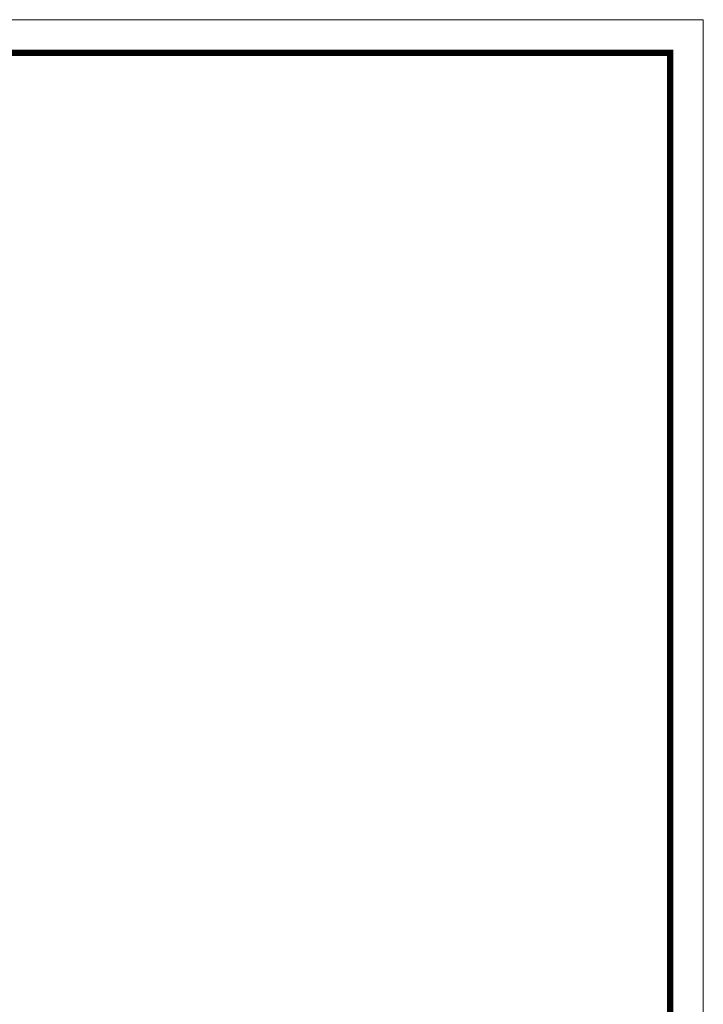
# Model space of a CAD drawing. Header units: millimetres. Extents: x 23647 to 54397, y 4269 to 8533.
# Tile 4 of 4: x 41830 to 42184, y 4959 to 5468. Entities that reach past the tile are written whole.
import ezdxf

# ---------------------------------------------------------------- set-up
doc = ezdxf.new("R2010")
doc.units = ezdxf.units.MM

# ---------------------------------------------------------------- blocks, each defined once
blk = doc.blocks.new('A$C05D009C4')
at = {"lineweight": 0}
for p, q in [((-9.660525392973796e-07, 297.000000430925), (419.9999990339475, 297.000000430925)), ((419.9999990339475, 297.000000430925), (419.9999990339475, 4.309176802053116e-07))]:
    blk.add_line(p, q, dxfattribs=at)
at = {"lineweight": 0, "const_width": 1}
blk.add_lwpolyline([(24.99999903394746, 292.000000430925), (414.9999990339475, 292.000000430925), (414.9999990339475, 5.000000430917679), (24.99999903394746, 5.000000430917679)], close=True, dxfattribs=at)

msp = doc.modelspace()

# ---------------------------------------------------------------- block references
at = {"xscale": 3.42857143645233, "yscale": 3.428571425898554, "zscale": 3.428571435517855}
msp.add_blockref('A$C05D009C4', (40743.8508708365, 4449.495784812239), dxfattribs=at)

doc.saveas('drawing.dxf')
